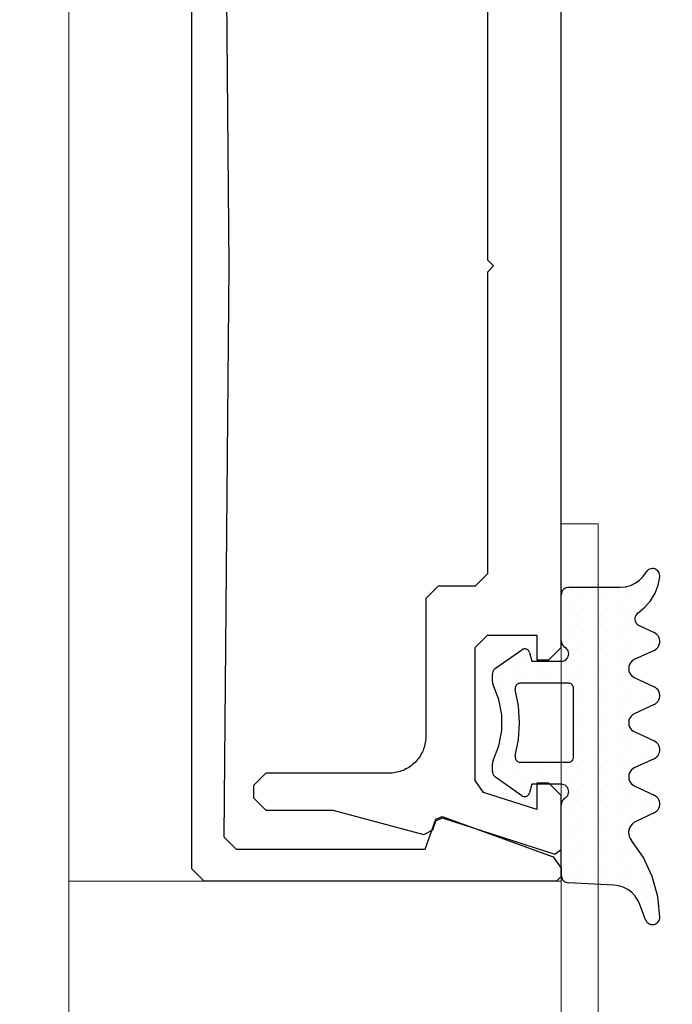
# Model space of a CAD drawing. Extents: x 4615668 to 9294084, y 5325188 to 10688993.
# Tile 87 of 256: x 4635728.83 to 4635731.48, y 5331661.27 to 5331665.27. Entities that reach past the tile are written whole.
import ezdxf
from ezdxf import colors
from ezdxf.entities.mleader import LeaderData, LeaderLine
from ezdxf.math import Vec2, Vec3

# ---------------------------------------------------------------- set-up
doc = ezdxf.new("R2010")
doc.units = 0
doc.header["$MEASUREMENT"] = 0
for name, color, linetype, lineweight in [('A_wymiary', 152, 'Continuous', 5), ('ATH Al', 5, 'Continuous', 5), ('Wymiat 100', 251, 'Continuous', 5)]:
    doc.layers.add(name, color=color, linetype=linetype, lineweight=lineweight)
for name, color, linetype in [('CrossSectionsGums', 7, 'Continuous'), ('CrossSectionsProfils', 7, 'Continuous'), ('OPIS', 7, 'Continuous'), ('STOLARKA', 4, 'Continuous')]:
    doc.layers.add(name, color=color, linetype=linetype)
doc.styles.get("Standard").update_dxf_attribs({"font": 'txt.shx'})

# ---------------------------------------------------------------- blocks, each defined once
blk = doc.blocks.new('*U5597')
at = {"color": 0, "linetype": 'ByBlock', "lineweight": -2, "transparency": 16777216}
blk.add_lwpolyline([(-1.5, 0), (-1.5, -52.5, 0.876976), (3.415, -53.147), (6.65, -41.073), (5.201, -40.685), (1.966, -52.759, -0.876976), (0, -52.5), (0, 0)], format="xyb", close=True, dxfattribs=at)
blk = doc.blocks.new('5032252X', base_point=(219.526, 286.063))
at = {"layer": 'CrossSectionsProfils', "flags": 128}
blk.add_lwpolyline([(232.026, 283.063), (219.776, 283.063), (219.526, 283.313), (219.276, 283.063), (207.026, 283.063), (206.526, 282.563), (206.526, 281.063), (206.026, 280.563), (200.426, 280.563), (200.361, 280.561), (200.296, 280.557), (200.231, 280.55), (200.166, 280.54), (200.102, 280.527), (200.038, 280.511), (199.975, 280.493), (199.913, 280.472), (199.852, 280.448), (199.792, 280.422), (199.734, 280.393), (199.676, 280.362), (199.62, 280.328), (199.566, 280.291), (199.513, 280.253), (199.462, 280.212), (199.413, 280.168), (199.366, 280.123), (199.32, 280.076), (199.277, 280.027), (199.236, 279.976), (199.198, 279.923), (199.161, 279.869), (199.127, 279.813), (199.096, 279.755), (199.067, 279.696), (199.041, 279.637), (199.017, 279.576), (198.996, 279.514), (198.977, 279.451), (198.962, 279.387), (198.949, 279.323), (198.939, 279.258), (198.932, 279.193), (198.928, 279.128), (198.926, 279.063), (198.926, 274.063), (198.426, 273.563), (197.926, 273.563), (197.426, 274.063), (197.426, 276.787), (196.437, 280.481), (196.624, 280.84), (196.995, 280.975), (197.117, 281.224), (195.636, 285.801), (195.826, 286.063), (198.026, 286.063), (198.526, 285.563), (198.526, 285.068), (197.45, 285.068), (198.148, 282.909), (198.624, 282.563), (204.026, 282.563), (204.526, 283.063), (204.526, 285.068), (203.526, 285.068), (203.526, 285.563), (204.026, 286.063), (235.026, 286.063)], dxfattribs=at)
blk = doc.blocks.new('K41_7891_X', base_point=(69.24231, 1066.76321))
at = {"layer": 'CrossSectionsProfils'}
for p, q in [((44.44231, 1066.76321), (44.24231, 1066.56321)), ((44.24231, 1066.56321), (44.24231, 1052.26321)), ((44.77159, 1066.76321), (44.44231, 1066.76321)), ((45.24143, 1066.43422), (44.77159, 1066.76321)), ((46.88025, 1061.93161), (45.24143, 1066.43422)), ((45.54231, 1061.23181), (46.76071, 1061.67527)), ((46.76071, 1061.67527), (46.88025, 1061.93161)), ((45.54231, 1053.56323), (45.54231, 1061.23181)), ((46.04662, 1053.06324), (45.54231, 1053.56323)), ((69.24231, 1053.26321), (46.04662, 1053.06324)), ((92.438, 1053.06324), (69.24231, 1053.26321)), ((44.24231, 1052.26321), (44.74231, 1051.76321)), ((44.74231, 1051.76321), (93.74231, 1051.76321))]:
    blk.add_line(p, q, dxfattribs=at)
blk = doc.blocks.new('Hatch19036', base_point=(5719.191, 731.848))
at = {"layer": 'CrossSectionsGums', "color": 8}
for p, q in [((6276.661, 666.613), (6276.661, 666.613)), ((6277.137, 666.613), (6277.137, 666.613)), ((6279.518, 666.613), (6279.518, 666.613)), ((6281.423, 666.613), (6281.423, 666.613)), ((6281.899, 666.613), (6281.899, 666.613)), ((6283.804, 666.613), (6283.804, 666.613)), ((6285.709, 666.613), (6285.709, 666.613)), ((6286.186, 666.613), (6286.186, 666.613)), ((6289.52, 666.613), (6289.52, 666.613)), ((6289.996, 666.613), (6289.996, 666.613)), ((6290.472, 666.613), (6290.472, 666.613)), ((6276.898, 666.137), (6276.898, 666.137)), ((6277.375, 666.137), (6277.375, 666.137)), ((6277.851, 666.137), (6277.851, 666.137)), ((6279.28, 666.137), (6279.28, 666.137)), ((6279.756, 666.137), (6279.756, 666.137)), ((6281.185, 666.137), (6281.185, 666.137)), ((6281.661, 666.137), (6281.661, 666.137)), ((6282.137, 666.137), (6282.137, 666.137)), ((6283.566, 666.137), (6283.566, 666.137)), ((6284.042, 666.137), (6284.042, 666.137)), ((6285.471, 666.137), (6285.471, 666.137)), ((6285.947, 666.137), (6285.947, 666.137)), ((6286.424, 666.137), (6286.424, 666.137)), ((6288.329, 666.137), (6288.329, 666.137)), ((6288.805, 666.137), (6288.805, 666.137)), ((6289.281, 666.137), (6289.281, 666.137)), ((6289.757, 666.137), (6289.757, 666.137)), ((6290.233, 666.137), (6290.233, 666.137)), ((6277.613, 665.66), (6277.613, 665.66)), ((6278.089, 665.66), (6278.089, 665.66)), ((6278.565, 665.66), (6278.565, 665.66)), ((6279.042, 665.66), (6279.042, 665.66)), ((6279.518, 665.66), (6279.518, 665.66)), ((6279.994, 665.66), (6279.994, 665.66)), ((6280.947, 665.66), (6280.947, 665.66)), ((6281.423, 665.66), (6281.423, 665.66)), ((6281.899, 665.66), (6281.899, 665.66)), ((6282.375, 665.66), (6282.375, 665.66)), ((6283.328, 665.66), (6283.328, 665.66)), ((6283.804, 665.66), (6283.804, 665.66)), ((6284.28, 665.66), (6284.28, 665.66)), ((6285.233, 665.66), (6285.233, 665.66)), ((6285.709, 665.66), (6285.709, 665.66)), ((6286.186, 665.66), (6286.186, 665.66)), ((6286.662, 665.66), (6286.662, 665.66)), ((6287.614, 665.66), (6287.614, 665.66)), ((6288.09, 665.66), (6288.09, 665.66)), ((6288.566, 665.66), (6288.566, 665.66)), ((6289.043, 665.66), (6289.043, 665.66)), ((6289.519, 665.66), (6289.519, 665.66)), ((6277.375, 665.184), (6277.375, 665.184)), ((6277.851, 665.184), (6277.851, 665.184)), ((6278.327, 665.184), (6278.327, 665.184)), ((6278.803, 665.184), (6278.803, 665.184)), ((6279.28, 665.184), (6279.28, 665.184)), ((6279.756, 665.184), (6279.756, 665.184)), ((6280.232, 665.184), (6280.232, 665.184)), ((6280.708, 665.184), (6280.708, 665.184)), ((6281.185, 665.184), (6281.185, 665.184)), ((6281.661, 665.184), (6281.661, 665.184)), ((6282.137, 665.184), (6282.137, 665.184)), ((6282.613, 665.184), (6282.613, 665.184)), ((6283.089, 665.184), (6283.089, 665.184)), ((6283.566, 665.184), (6283.566, 665.184)), ((6284.042, 665.184), (6284.042, 665.184)), ((6284.518, 665.184), (6284.518, 665.184)), ((6284.995, 665.184), (6284.995, 665.184)), ((6285.471, 665.184), (6285.471, 665.184)), ((6285.947, 665.184), (6285.947, 665.184)), ((6286.423, 665.184), (6286.423, 665.184)), ((6286.899, 665.184), (6286.899, 665.184)), ((6287.376, 665.184), (6287.376, 665.184)), ((6287.852, 665.184), (6287.852, 665.184)), ((6288.328, 665.184), (6288.328, 665.184)), ((6288.805, 665.184), (6288.805, 665.184)), ((6289.281, 665.184), (6289.281, 665.184)), ((6277.613, 664.708), (6277.613, 664.708)), ((6278.089, 664.708), (6278.089, 664.708)), ((6278.565, 664.708), (6278.565, 664.708)), ((6279.042, 664.708), (6279.042, 664.708)), ((6279.518, 664.708), (6279.518, 664.708)), ((6279.994, 664.708), (6279.994, 664.708)), ((6280.471, 664.708), (6280.471, 664.708)), ((6280.947, 664.708), (6280.947, 664.708)), ((6281.423, 664.708), (6281.423, 664.708)), ((6281.899, 664.708), (6281.899, 664.708)), ((6282.375, 664.708), (6282.375, 664.708)), ((6282.852, 664.708), (6282.852, 664.708)), ((6283.328, 664.708), (6283.328, 664.708)), ((6283.804, 664.708), (6283.804, 664.708)), ((6284.28, 664.708), (6284.28, 664.708)), ((6284.757, 664.708), (6284.757, 664.708)), ((6285.233, 664.708), (6285.233, 664.708)), ((6285.709, 664.708), (6285.709, 664.708)), ((6286.186, 664.708), (6286.186, 664.708)), ((6286.662, 664.708), (6286.662, 664.708)), ((6287.138, 664.708), (6287.138, 664.708)), ((6287.614, 664.708), (6287.614, 664.708)), ((6288.09, 664.708), (6288.09, 664.708)), ((6288.567, 664.708), (6288.567, 664.708)), ((6289.043, 664.708), (6289.043, 664.708)), ((6277.375, 664.232), (6277.375, 664.232)), ((6277.851, 664.232), (6277.851, 664.232)), ((6278.327, 664.232), (6278.327, 664.232)), ((6278.804, 664.232), (6278.804, 664.232)), ((6279.28, 664.232), (6279.28, 664.232)), ((6279.756, 664.232), (6279.756, 664.232)), ((6280.232, 664.232), (6280.232, 664.232)), ((6280.708, 664.232), (6280.708, 664.232)), ((6281.185, 664.232), (6281.185, 664.232)), ((6281.661, 664.232), (6281.661, 664.232)), ((6282.137, 664.232), (6282.137, 664.232)), ((6282.613, 664.232), (6282.613, 664.232)), ((6283.09, 664.232), (6283.09, 664.232)), ((6283.566, 664.232), (6283.566, 664.232)), ((6284.042, 664.232), (6284.042, 664.232)), ((6284.519, 664.232), (6284.519, 664.232)), ((6284.995, 664.232), (6284.995, 664.232)), ((6285.471, 664.232), (6285.471, 664.232)), ((6285.947, 664.232), (6285.947, 664.232)), ((6286.423, 664.232), (6286.423, 664.232)), ((6286.9, 664.232), (6286.9, 664.232)), ((6287.376, 664.232), (6287.376, 664.232)), ((6287.852, 664.232), (6287.852, 664.232)), ((6288.329, 664.232), (6288.329, 664.232)), ((6288.805, 664.232), (6288.805, 664.232)), ((6289.281, 664.232), (6289.281, 664.232)), ((6277.613, 663.755), (6277.613, 663.755)), ((6278.089, 663.755), (6278.089, 663.755)), ((6278.565, 663.755), (6278.565, 663.755)), ((6279.042, 663.755), (6279.042, 663.755)), ((6279.518, 663.755), (6279.518, 663.755)), ((6279.994, 663.755), (6279.994, 663.755)), ((6280.47, 663.755), (6280.47, 663.755)), ((6280.946, 663.755), (6280.946, 663.755)), ((6281.423, 663.755), (6281.423, 663.755)), ((6281.899, 663.755), (6281.899, 663.755)), ((6282.375, 663.755), (6282.375, 663.755)), ((6282.852, 663.755), (6282.852, 663.755)), ((6283.328, 663.755), (6283.328, 663.755)), ((6283.804, 663.755), (6283.804, 663.755)), ((6284.28, 663.755), (6284.28, 663.755)), ((6284.756, 663.755), (6284.756, 663.755)), ((6285.233, 663.755), (6285.233, 663.755)), ((6285.709, 663.755), (6285.709, 663.755)), ((6286.185, 663.755), (6286.185, 663.755)), ((6286.662, 663.755), (6286.662, 663.755)), ((6287.138, 663.755), (6287.138, 663.755)), ((6287.614, 663.755), (6287.614, 663.755)), ((6288.09, 663.755), (6288.09, 663.755)), ((6288.566, 663.755), (6288.566, 663.755)), ((6289.042, 663.755), (6289.042, 663.755)), ((6277.375, 663.279), (6277.375, 663.279)), ((6277.851, 663.279), (6277.851, 663.279)), ((6278.328, 663.279), (6278.328, 663.279)), ((6278.804, 663.279), (6278.804, 663.279)), ((6279.28, 663.279), (6279.28, 663.279)), ((6279.756, 663.279), (6279.756, 663.279)), ((6280.232, 663.279), (6280.232, 663.279)), ((6280.708, 663.279), (6280.708, 663.279)), ((6281.185, 663.279), (6281.185, 663.279)), ((6284.519, 663.279), (6284.519, 663.279)), ((6284.995, 663.279), (6284.995, 663.279)), ((6285.471, 663.279), (6285.471, 663.279)), ((6285.947, 663.279), (6285.947, 663.279)), ((6286.424, 663.279), (6286.424, 663.279)), ((6286.9, 663.279), (6286.9, 663.279)), ((6287.376, 663.279), (6287.376, 663.279)), ((6287.853, 663.279), (6287.853, 663.279)), ((6288.329, 663.279), (6288.329, 663.279)), ((6288.805, 663.279), (6288.805, 663.279)), ((6280.47, 662.803), (6280.47, 662.803)), ((6280.947, 662.803), (6280.947, 662.803)), ((6284.757, 662.803), (6284.757, 662.803)), ((6285.233, 662.803), (6285.233, 662.803)), ((6280.708, 662.327), (6280.708, 662.327)), ((6284.519, 662.327), (6284.519, 662.327)), ((6284.995, 662.327), (6284.995, 662.327)), ((6280.471, 661.85), (6280.471, 661.85)), ((6280.947, 661.85), (6280.947, 661.85)), ((6284.757, 661.85), (6284.757, 661.85)), ((6285.233, 661.85), (6285.233, 661.85)), ((6279.756, 661.374), (6279.756, 661.374)), ((6280.232, 661.374), (6280.232, 661.374)), ((6280.708, 661.374), (6280.708, 661.374)), ((6284.519, 661.374), (6284.519, 661.374)), ((6284.995, 661.374), (6284.995, 661.374)), ((6285.471, 661.374), (6285.471, 661.374)), ((6280.47, 660.898), (6280.47, 660.898)), ((6280.946, 660.898), (6280.946, 660.898)), ((6281.423, 660.898), (6281.423, 660.898)), ((6281.899, 660.898), (6281.899, 660.898)), ((6282.375, 660.898), (6282.375, 660.898)), ((6282.852, 660.898), (6282.852, 660.898)), ((6283.328, 660.898), (6283.328, 660.898)), ((6283.804, 660.898), (6283.804, 660.898)), ((6284.28, 660.898), (6284.28, 660.898)), ((6284.756, 660.898), (6284.756, 660.898)), ((6285.233, 660.898), (6285.233, 660.898)), ((6280.708, 660.422), (6280.708, 660.422)), ((6281.185, 660.422), (6281.185, 660.422)), ((6281.661, 660.422), (6281.661, 660.422)), ((6282.137, 660.422), (6282.137, 660.422)), ((6283.566, 660.422), (6283.566, 660.422)), ((6284.042, 660.422), (6284.042, 660.422)), ((6284.519, 660.422), (6284.519, 660.422)), ((6284.995, 660.422), (6284.995, 660.422))]:
    blk.add_line(p, q, dxfattribs=at)
blk = doc.blocks.new('120480', base_point=(6282.482, 662.748))
at = {"layer": 'CrossSectionsGums', "color": 1}
for p, q in [((6276.484, 666.589), (6276.482, 666.538)), ((6276.495, 666.639), (6276.484, 666.589)), ((6276.515, 666.686), (6276.495, 666.639)), ((6276.542, 666.729), (6276.515, 666.686)), ((6276.576, 666.767), (6276.542, 666.729)), ((6276.616, 666.798), (6276.576, 666.767)), ((6276.661, 666.823), (6276.616, 666.798)), ((6276.71, 666.839), (6276.661, 666.823)), ((6276.76, 666.847), (6276.71, 666.839)), ((6276.811, 666.847), (6276.76, 666.847)), ((6277.157, 666.781), (6276.811, 666.846)), ((6277.486, 666.656), (6277.157, 666.781)), ((6277.789, 666.476), (6277.486, 666.656)), ((6278.797, 666.011), (6279.08, 666.617)), ((6279.114, 666.677), (6279.08, 666.617)), ((6279.159, 666.731), (6279.114, 666.677)), ((6279.213, 666.776), (6279.159, 666.731)), ((6279.273, 666.811), (6279.213, 666.776)), ((6279.338, 666.834), (6279.273, 666.811)), ((6279.407, 666.846), (6279.338, 666.834)), ((6279.477, 666.846), (6279.407, 666.846)), ((6279.545, 666.834), (6279.477, 666.846)), ((6279.611, 666.81), (6279.545, 666.834)), ((6279.671, 666.776), (6279.611, 666.81)), ((6279.725, 666.731), (6279.671, 666.776)), ((6279.77, 666.677), (6279.725, 666.731)), ((6279.804, 666.617), (6279.77, 666.677)), ((6279.805, 666.617), (6280.18, 665.813)), ((6280.905, 665.813), (6281.279, 666.617)), ((6281.314, 666.677), (6281.28, 666.617)), ((6281.359, 666.731), (6281.314, 666.677)), ((6281.413, 666.776), (6281.359, 666.731)), ((6281.473, 666.81), (6281.413, 666.776)), ((6281.538, 666.834), (6281.473, 666.81)), ((6281.607, 666.846), (6281.538, 666.834)), ((6281.677, 666.846), (6281.607, 666.846)), ((6281.745, 666.834), (6281.677, 666.846)), ((6281.811, 666.811), (6281.745, 666.834)), ((6281.871, 666.776), (6281.811, 666.811)), ((6281.925, 666.731), (6281.871, 666.776)), ((6281.97, 666.677), (6281.925, 666.731)), ((6282.004, 666.617), (6281.97, 666.677)), ((6282.004, 666.617), (6282.379, 665.813)), ((6283.104, 665.813), (6283.479, 666.617)), ((6283.514, 666.677), (6283.479, 666.617)), ((6283.559, 666.731), (6283.514, 666.677)), ((6283.613, 666.776), (6283.559, 666.731)), ((6283.673, 666.81), (6283.613, 666.776)), ((6283.738, 666.834), (6283.673, 666.81)), ((6283.807, 666.846), (6283.738, 666.834)), ((6283.877, 666.846), (6283.807, 666.846)), ((6283.946, 666.834), (6283.877, 666.846)), ((6284.011, 666.81), (6283.946, 666.834)), ((6284.072, 666.776), (6284.011, 666.81)), ((6284.125, 666.731), (6284.072, 666.776)), ((6284.17, 666.677), (6284.125, 666.731)), ((6284.205, 666.617), (6284.17, 666.677)), ((6284.205, 666.617), (6284.58, 665.813)), ((6285.305, 665.813), (6285.68, 666.617)), ((6285.714, 666.677), (6285.68, 666.617)), ((6285.759, 666.731), (6285.714, 666.677)), ((6285.813, 666.776), (6285.759, 666.731)), ((6285.873, 666.811), (6285.813, 666.776)), ((6285.939, 666.834), (6285.873, 666.811)), ((6286.007, 666.846), (6285.939, 666.834)), ((6286.077, 666.846), (6286.007, 666.846)), ((6286.146, 666.834), (6286.077, 666.846)), ((6286.211, 666.81), (6286.146, 666.834)), ((6286.271, 666.776), (6286.211, 666.81)), ((6286.325, 666.731), (6286.271, 666.776)), ((6286.37, 666.677), (6286.325, 666.731)), ((6286.404, 666.617), (6286.37, 666.677)), ((6286.405, 666.617), (6286.752, 665.871)), ((6289.797, 666.763), (6288.983, 666.538)), ((6290.637, 666.848), (6289.797, 666.763)), ((6290.69, 666.844), (6290.637, 666.848)), ((6290.741, 666.831), (6290.69, 666.844)), ((6290.789, 666.81), (6290.741, 666.831)), ((6290.832, 666.78), (6290.789, 666.81)), ((6290.87, 666.743), (6290.832, 666.78)), ((6290.9, 666.701), (6290.87, 666.743)), ((6290.923, 666.653), (6290.9, 666.701)), ((6290.937, 666.602), (6290.923, 666.653)), ((6290.942, 666.55), (6290.937, 666.602)), ((6276.482, 666.538), (6276.488, 666.487)), ((6276.488, 666.487), (6276.502, 666.438)), ((6276.502, 666.438), (6276.525, 666.392)), ((6276.525, 666.392), (6276.555, 666.351)), ((6276.555, 666.351), (6276.592, 666.316)), ((6276.592, 666.316), (6276.634, 666.287)), ((6276.807, 666.167), (6276.634, 666.287)), ((6278.055, 666.245), (6277.789, 666.476)), ((6278.276, 665.971), (6278.055, 666.245)), ((6288.218, 666.179), (6287.525, 665.697)), ((6288.983, 666.538), (6288.218, 666.179)), ((6290.745, 666.266), (6290.126, 666.041)), ((6290.745, 666.266), (6290.792, 666.288)), ((6290.792, 666.288), (6290.835, 666.319)), ((6290.835, 666.319), (6290.872, 666.356)), ((6290.872, 666.356), (6290.902, 666.399)), ((6290.902, 666.399), (6290.924, 666.447)), ((6290.924, 666.447), (6290.938, 666.498)), ((6290.938, 666.498), (6290.942, 666.55)), ((6276.957, 666.019), (6276.807, 666.167)), ((6277.079, 665.847), (6276.957, 666.019)), ((6277.169, 665.656), (6277.079, 665.847)), ((6278.276, 665.971), (6278.309, 665.93)), ((6278.309, 665.93), (6278.349, 665.895)), ((6278.349, 665.895), (6278.394, 665.868)), ((6278.394, 665.868), (6278.444, 665.849)), ((6278.444, 665.849), (6278.495, 665.839)), ((6278.495, 665.839), (6278.548, 665.839)), ((6278.548, 665.839), (6278.6, 665.847)), ((6278.6, 665.847), (6278.65, 665.865)), ((6278.65, 665.865), (6278.696, 665.891)), ((6278.696, 665.891), (6278.737, 665.925)), ((6278.737, 665.925), (6278.771, 665.965)), ((6278.771, 665.965), (6278.797, 666.011)), ((6280.18, 665.813), (6280.214, 665.752)), ((6280.87, 665.753), (6280.904, 665.813)), ((6282.379, 665.813), (6282.414, 665.753)), ((6283.07, 665.753), (6283.105, 665.813)), ((6284.58, 665.813), (6284.614, 665.752)), ((6285.27, 665.753), (6285.304, 665.813)), ((6286.752, 665.871), (6286.798, 665.792)), ((6286.798, 665.792), (6286.858, 665.723)), ((6289.779, 665.844), (6289.635, 665.705)), ((6289.944, 665.957), (6289.779, 665.844)), ((6290.126, 666.041), (6289.944, 665.957)), ((6277.224, 665.453), (6277.169, 665.656)), ((6277.242, 665.243), (6277.224, 665.453)), ((6280.214, 665.752), (6280.259, 665.699)), ((6280.259, 665.699), (6280.313, 665.654)), ((6280.313, 665.654), (6280.373, 665.619)), ((6280.373, 665.619), (6280.439, 665.596)), ((6280.439, 665.596), (6280.507, 665.583)), ((6280.507, 665.583), (6280.577, 665.583)), ((6280.577, 665.583), (6280.646, 665.596)), ((6280.646, 665.596), (6280.711, 665.619)), ((6280.711, 665.619), (6280.771, 665.654)), ((6280.771, 665.654), (6280.825, 665.699)), ((6280.825, 665.699), (6280.87, 665.753)), ((6282.414, 665.753), (6282.459, 665.699)), ((6282.459, 665.699), (6282.512, 665.654)), ((6282.512, 665.654), (6282.573, 665.619)), ((6282.573, 665.619), (6282.638, 665.596)), ((6282.638, 665.596), (6282.707, 665.583)), ((6282.707, 665.583), (6282.777, 665.583)), ((6282.777, 665.583), (6282.846, 665.596)), ((6282.846, 665.596), (6282.911, 665.619)), ((6282.911, 665.619), (6282.971, 665.654)), ((6282.971, 665.654), (6283.025, 665.699)), ((6283.025, 665.699), (6283.07, 665.753)), ((6284.614, 665.752), (6284.659, 665.699)), ((6284.659, 665.699), (6284.713, 665.654)), ((6284.713, 665.654), (6284.773, 665.619)), ((6284.773, 665.619), (6284.838, 665.596)), ((6284.838, 665.596), (6284.907, 665.583)), ((6284.907, 665.583), (6284.977, 665.583)), ((6284.977, 665.583), (6285.045, 665.596)), ((6285.045, 665.596), (6285.111, 665.619)), ((6285.111, 665.619), (6285.171, 665.654)), ((6285.171, 665.654), (6285.225, 665.699)), ((6285.225, 665.699), (6285.27, 665.753)), ((6286.858, 665.723), (6286.929, 665.665)), ((6286.929, 665.665), (6287.009, 665.622)), ((6287.009, 665.622), (6287.096, 665.594)), ((6287.096, 665.594), (6287.186, 665.582)), ((6287.186, 665.582), (6287.278, 665.587)), ((6287.278, 665.587), (6287.366, 665.608)), ((6287.366, 665.608), (6287.45, 665.646)), ((6287.45, 665.646), (6287.525, 665.697)), ((6289.516, 665.544), (6289.425, 665.366)), ((6289.635, 665.705), (6289.516, 665.544)), ((6277.242, 663.148), (6277.242, 665.243)), ((6289.338, 664.976), (6289.242, 663.132)), ((6289.365, 665.174), (6289.338, 664.976)), ((6289.425, 665.366), (6289.365, 665.174)), ((6277.242, 663.148), (6277.247, 663.096)), ((6277.247, 663.096), (6277.26, 663.045)), ((6277.26, 663.045), (6277.282, 662.998)), ((6277.282, 662.998), (6277.312, 662.955)), ((6279.652, 662.955), (6279.682, 662.998)), ((6279.712, 663.041), (6279.682, 662.998)), ((6279.749, 663.078), (6279.712, 663.041)), ((6279.792, 663.108), (6279.749, 663.078)), ((6279.839, 663.13), (6279.792, 663.108)), ((6279.89, 663.143), (6279.839, 663.13)), ((6279.942, 663.148), (6279.89, 663.143)), ((6279.994, 663.143), (6279.942, 663.148)), ((6280.045, 663.13), (6279.994, 663.143)), ((6280.092, 663.108), (6280.045, 663.13)), ((6280.135, 663.078), (6280.092, 663.108)), ((6280.172, 663.041), (6280.135, 663.078)), ((6280.202, 662.998), (6280.172, 663.041)), ((6280.224, 662.951), (6280.202, 662.998)), ((6281.145, 663.183), (6281.142, 663.148)), ((6281.142, 663.148), (6281.142, 661.173)), ((6281.154, 663.216), (6281.145, 663.183)), ((6281.169, 663.248), (6281.154, 663.216)), ((6281.189, 663.276), (6281.169, 663.248)), ((6281.213, 663.301), (6281.189, 663.276)), ((6281.242, 663.321), (6281.213, 663.301)), ((6281.273, 663.336), (6281.242, 663.321)), ((6281.307, 663.345), (6281.273, 663.336)), ((6281.342, 663.348), (6281.307, 663.345)), ((6284.142, 663.348), (6281.342, 663.348)), ((6284.177, 663.345), (6284.142, 663.348)), ((6284.21, 663.336), (6284.177, 663.345)), ((6284.242, 663.321), (6284.21, 663.336)), ((6284.27, 663.301), (6284.242, 663.321)), ((6284.295, 663.276), (6284.27, 663.301)), ((6284.315, 663.248), (6284.295, 663.276)), ((6284.33, 663.216), (6284.315, 663.248)), ((6284.339, 663.183), (6284.33, 663.216)), ((6284.342, 663.148), (6284.339, 663.183)), ((6284.342, 661.173), (6284.342, 663.148)), ((6285.282, 662.998), (6285.26, 662.951)), ((6285.312, 663.041), (6285.282, 662.998)), ((6285.349, 663.078), (6285.312, 663.041)), ((6285.392, 663.108), (6285.349, 663.078)), ((6285.439, 663.13), (6285.392, 663.108)), ((6285.49, 663.143), (6285.439, 663.13)), ((6285.542, 663.148), (6285.49, 663.143)), ((6285.594, 663.143), (6285.542, 663.148)), ((6285.645, 663.13), (6285.594, 663.143)), ((6285.692, 663.108), (6285.645, 663.13)), ((6285.735, 663.078), (6285.692, 663.108)), ((6285.772, 663.041), (6285.735, 663.078)), ((6285.802, 662.998), (6285.772, 663.041)), ((6285.802, 662.998), (6285.832, 662.955)), ((6289.166, 662.948), (6289.197, 662.989)), ((6289.197, 662.989), (6289.22, 663.034)), ((6289.22, 663.034), (6289.235, 663.082)), ((6289.235, 663.082), (6289.242, 663.132)), ((6277.312, 662.955), (6277.349, 662.918)), ((6277.349, 662.918), (6277.392, 662.888)), ((6277.392, 662.888), (6277.439, 662.866)), ((6277.439, 662.866), (6277.49, 662.853)), ((6277.49, 662.853), (6277.542, 662.848)), ((6279.422, 662.848), (6277.542, 662.848)), ((6279.422, 662.848), (6279.474, 662.852)), ((6279.474, 662.852), (6279.525, 662.866)), ((6279.525, 662.866), (6279.572, 662.888)), ((6279.572, 662.888), (6279.615, 662.918)), ((6279.615, 662.918), (6279.652, 662.955)), ((6280.238, 662.9), (6280.224, 662.951)), ((6280.242, 662.848), (6280.238, 662.9)), ((6280.242, 661.648), (6280.242, 662.848)), ((6285.247, 662.9), (6285.242, 662.848)), ((6285.242, 662.848), (6285.242, 661.648)), ((6285.26, 662.951), (6285.247, 662.9)), ((6285.832, 662.955), (6285.869, 662.918)), ((6285.869, 662.918), (6285.912, 662.888)), ((6285.912, 662.888), (6285.959, 662.866)), ((6285.959, 662.866), (6286.009, 662.853)), ((6286.009, 662.853), (6286.062, 662.848)), ((6288.942, 662.848), (6286.062, 662.848)), ((6288.942, 662.848), (6288.992, 662.852)), ((6288.992, 662.852), (6289.041, 662.865)), ((6289.041, 662.865), (6289.087, 662.885)), ((6289.087, 662.885), (6289.13, 662.914)), ((6289.13, 662.914), (6289.166, 662.948)), ((6279.749, 661.412), (6279.743, 661.378)), ((6279.743, 661.378), (6279.743, 661.343)), ((6279.761, 661.445), (6279.749, 661.412)), ((6279.778, 661.475), (6279.761, 661.445)), ((6279.801, 661.502), (6279.778, 661.475)), ((6279.827, 661.524), (6279.801, 661.502)), ((6279.857, 661.542), (6279.827, 661.524)), ((6279.89, 661.554), (6279.857, 661.542)), ((6279.89, 661.554), (6280.242, 661.648)), ((6285.242, 661.648), (6285.594, 661.554)), ((6285.627, 661.542), (6285.594, 661.554)), ((6285.657, 661.524), (6285.627, 661.542)), ((6285.684, 661.502), (6285.657, 661.524)), ((6285.706, 661.475), (6285.684, 661.502)), ((6285.723, 661.445), (6285.706, 661.475)), ((6285.735, 661.412), (6285.723, 661.445)), ((6285.741, 661.378), (6285.735, 661.412)), ((6285.741, 661.343), (6285.741, 661.378)), ((6279.743, 661.343), (6279.749, 661.309)), ((6279.749, 661.309), (6279.761, 661.276)), ((6279.761, 661.276), (6279.778, 661.246)), ((6280.527, 660.176), (6279.778, 661.246)), ((6281.142, 661.173), (6281.145, 661.137)), ((6281.145, 661.137), (6281.155, 661.102)), ((6281.155, 661.102), (6281.171, 661.069)), ((6281.171, 661.069), (6281.193, 661.04)), ((6281.193, 661.04), (6281.22, 661.015)), ((6281.22, 661.015), (6281.25, 660.996)), ((6281.25, 660.996), (6281.284, 660.982)), ((6281.284, 660.982), (6281.32, 660.975)), ((6281.32, 660.975), (6281.356, 660.974)), ((6281.356, 660.974), (6281.392, 660.98)), ((6282.062, 661.108), (6281.392, 660.98)), ((6282.742, 661.151), (6282.062, 661.108)), ((6283.422, 661.108), (6282.742, 661.151)), ((6284.092, 660.98), (6283.422, 661.108)), ((6284.092, 660.98), (6284.128, 660.974)), ((6284.128, 660.974), (6284.164, 660.975)), ((6284.164, 660.975), (6284.2, 660.982)), ((6284.2, 660.982), (6284.234, 660.996)), ((6284.234, 660.996), (6284.264, 661.015)), ((6284.264, 661.015), (6284.291, 661.04)), ((6284.291, 661.04), (6284.313, 661.069)), ((6284.313, 661.069), (6284.329, 661.102)), ((6284.329, 661.102), (6284.338, 661.137)), ((6284.338, 661.137), (6284.342, 661.173)), ((6285.706, 661.246), (6284.957, 660.176)), ((6285.706, 661.246), (6285.723, 661.276)), ((6285.723, 661.276), (6285.735, 661.309)), ((6285.735, 661.309), (6285.741, 661.343)), ((6280.527, 660.176), (6280.565, 660.132)), ((6281.797, 660.314), (6281.204, 660.08)), ((6282.424, 660.433), (6281.797, 660.314)), ((6283.061, 660.433), (6282.424, 660.433)), ((6283.687, 660.314), (6283.061, 660.433)), ((6284.28, 660.08), (6283.687, 660.314)), ((6284.919, 660.132), (6284.956, 660.176)), ((6280.565, 660.132), (6280.61, 660.096)), ((6280.61, 660.096), (6280.661, 660.07)), ((6280.661, 660.07), (6280.716, 660.053)), ((6280.716, 660.053), (6280.773, 660.048)), ((6281.069, 660.048), (6280.773, 660.048)), ((6281.069, 660.048), (6281.104, 660.05)), ((6281.104, 660.05), (6281.139, 660.056)), ((6281.139, 660.056), (6281.172, 660.066)), ((6281.172, 660.066), (6281.205, 660.08)), ((6284.28, 660.08), (6284.312, 660.066)), ((6284.312, 660.066), (6284.346, 660.056)), ((6284.346, 660.056), (6284.38, 660.05)), ((6284.38, 660.05), (6284.416, 660.048)), ((6284.711, 660.048), (6284.416, 660.048)), ((6284.711, 660.048), (6284.768, 660.053)), ((6284.768, 660.053), (6284.823, 660.07)), ((6284.823, 660.07), (6284.874, 660.096)), ((6284.874, 660.096), (6284.919, 660.132))]:
    blk.add_line(p, q, dxfattribs=at)
at = {"layer": 'CrossSectionsGums'}
blk.add_blockref('Hatch19036', (5719.191, 731.848), dxfattribs=at)
blk = doc.blocks.new('G$CA57B7548')
at = {"layer": 'A_wymiary', "ltscale": 40}
blk.add_lwpolyline([(2, 45.9904), (0, 45.9904), (0, 678.9885), (2, 678.9885), (2, 46.0269)], dxfattribs=at)
at = {"layer": 'ATH Al', "color": 5, "lineweight": 5, "xscale": 0.1, "yscale": 0.1, "zscale": 0.1}
blk.add_blockref('*U5597', (2.15, 47.4415), dxfattribs=at)
at = {"layer": 'CrossSectionsGums', "xscale": -0.1, "yscale": -0.1, "zscale": 0.1, "rotation": 89.99999999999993}
blk.add_blockref('120480', (1.99, 46.6604), dxfattribs=at)
at = {"layer": 'CrossSectionsProfils', "xscale": -0.1, "yscale": 0.1, "zscale": 0.1, "rotation": 270}
for name, p in [('K41_7891_X', (2, 48.4904)), ('5032252X', (2, 48.4895))]:
    blk.add_blockref(name, p, dxfattribs=at)

msp = doc.modelspace()

# ---------------------------------------------------------------- linework, layer by layer
at = {"layer": 'STOLARKA', "color": 5, "lineweight": 0}
msp.add_line((4635729.0341, 5331659.2891), (4635729.0357, 5332294.7316), dxfattribs=at)

# ---------------------------------------------------------------- block references
at = {"layer": 'Wymiat 100', "color": 5, "lineweight": 0, "ltscale": 40}
msp.add_blockref('G$CA57B7548', (4635729.0339, 5331615.7782), dxfattribs=at)

# ---------------------------------------------------------------- leaders
at = {"layer": 'A_wymiary', "ltscale": 40}
ml = msp.add_multileader_mtext('Standard', dxfattribs=at)
ml.set_content('{\\C146;\\c9000464;kątownik alu. 25x25\\P RAL kolor fasady}', color=4)
ml.set_leader_properties()
ml.build(insert=Vec2(0, 0))
ml.multileader.update_dxf_attribs({"text_right_attachment_type": 6, "dogleg_length": 0.036, "arrow_head_size": 0.018})
ctx = ml.context
ctx.base_point, ctx.char_height, ctx.arrow_head_size, ctx.landing_gap_size, ctx.plane_origin = Vec3(4635757.8222, 5331693.2776), 10, 0.018, 0.009, Vec3(4635861.8335, 5331692.3168)
ctx.right_attachment, ctx.text_align_type = 6, 2
notes = []
notes.append((ctx, [(0, (1, 1, 0), (4635757.7862, 5331693.2776), (1, 0), 0.036, [(0, [(4635745.9788, 5331661.3348)], 0, [])])]))
ctx.mtext.insert, ctx.mtext.width, ctx.mtext.defined_height, ctx.mtext.alignment, ctx.mtext.flow_direction = Vec3(4635926.1646, 5331699.9443), 1666.432067, 407.4804, 3, 5
at = {"layer": 'OPIS', "lineweight": 5, "ltscale": 0.7}
ml = msp.add_multileader_mtext('Standard', dxfattribs=at)
ml.set_content('obróbka alu surowa', color=4)
ml.set_leader_properties()
ml.build(insert=Vec2(0, 0))
ml.multileader.update_dxf_attribs({"text_left_attachment_type": 6, "text_right_attachment_type": 6, "dogleg_length": 1, "arrow_head_size": 1.5})
ctx = ml.context
ctx.base_point, ctx.char_height, ctx.arrow_head_size, ctx.landing_gap_size, ctx.plane_origin = Vec3(4635760.0802, 5331685.8115), 2, 1.5, 0.144, Vec3(4635573.5848, 5331642.0181)
ctx.left_attachment, ctx.right_attachment, ctx.text_align_type = 6, 6, 2
notes.append((ctx, [(0, (1, 1, 0), (4635759.0802, 5331685.8115), (1, 0), 1, [(0, [(4635749.6366, 5331658.7772)], 0, [])])]))
ctx.mtext.insert, ctx.mtext.width, ctx.mtext.defined_height, ctx.mtext.alignment, ctx.mtext.flow_direction = Vec3(4635794.5575, 5331688.2115), 1666.432067, 407.4804, 3, 5
ml = msp.add_multileader_mtext('Standard', dxfattribs=at)
ml.set_content('kotwa FBN M12/30', color=4)
ml.set_leader_properties()
ml.build(insert=Vec2(0, 0))
ml.multileader.update_dxf_attribs({"text_left_attachment_type": 6, "text_right_attachment_type": 6, "dogleg_length": 1, "arrow_head_size": 1.5})
ctx = ml.context
ctx.base_point, ctx.char_height, ctx.arrow_head_size, ctx.landing_gap_size, ctx.plane_origin = Vec3(4635770.7017, 5331668.252), 2, 1.5, 0.144, Vec3(4635578.915, 5331642.4089)
ctx.left_attachment, ctx.right_attachment, ctx.text_align_type = 6, 6, 2
notes.append((ctx, [(0, (1, 1, 0), (4635769.7017, 5331668.252), (1, 0), 1, [(0, [(4635748.3478, 5331636.2772)], 0, [])])]))
ctx.mtext.insert, ctx.mtext.width, ctx.mtext.defined_height, ctx.mtext.alignment, ctx.mtext.flow_direction = Vec3(4635801.179, 5331670.652), 1666.432067, 407.4804, 3, 5
for ctx, leaders in notes:
    for number, flags, end, landing, length, lines in leaders:
        leader = LeaderData()
        leader.index, (leader.has_last_leader_line, leader.has_dogleg_vector, leader.attachment_direction) = number, flags
        leader.last_leader_point, leader.dogleg_vector, leader.dogleg_length = Vec3(end), Vec3(landing), length
        for number, points, colour, breaks in lines:
            line = LeaderLine()
            line.index, line.vertices, line.color, line.breaks = number, Vec3.list(points), colors.encode_raw_color(colour), breaks
            leader.lines.append(line)
        ctx.leaders.append(leader)

doc.saveas('drawing.dxf')
